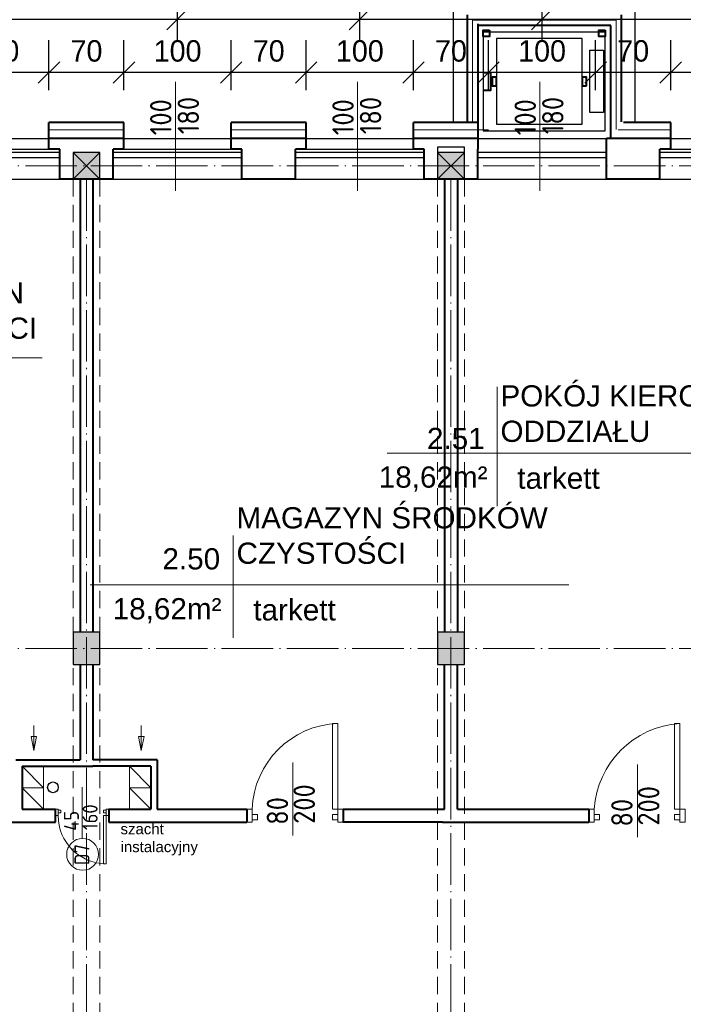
# Model space of a CAD drawing. Header units: millimetres. Extents: x -32003 to -19505, y 17931 to 29358.
# Tile 86 of 92: x -21796 to -21177, y 27432 to 28350. Entities that reach past the tile are written whole.
import ezdxf

# ---------------------------------------------------------------- set-up
doc = ezdxf.new("R2010")
doc.units = ezdxf.units.MM
doc.header["$PDMODE"] = 3
for name, pattern in [('ACAD_ISO03W100', [30, 12, -18]), ('ACAD_ISO04W100', [30.5, 24, -3, 0.5, -3]), ('KRESKOWA_X2', [12, 8, -4])]:
    doc.linetypes.add(name, pattern=pattern)
for name, color, linetype, lineweight in [('_wymiary', 1, 'Continuous', 9), ('drzwi', 140, 'Continuous', 13), ('KOMINY', 43, 'Continuous', 15), ('opisy drzwi', 40, 'Continuous', 13), ('opisy pom', 3, 'Continuous', 18), ('przerywana', 7, 'KRESKOWA_X2', 5), ('sciany', 4, 'Continuous', 40), ('symetria', 7, 'ACAD_ISO03W100', 5), ('SZRAF', 51, 'Continuous', 9), ('słupy', 2, 'Continuous', 30), ('ściana', 4, 'Continuous', 40), ('ściany-OCIEPLENIE', 201, 'Continuous', 9)]:
    doc.layers.add(name, color=color, linetype=linetype, lineweight=lineweight)
doc.layers.add('kanalizacja', color=210, linetype='Continuous')
doc.styles.add('ISO', font='isocp.shx')
doc.styles.add('ROMANS', font='ROMANS')
doc.styles.add('SYSTEM', font='TXT')
doc.linetypes.add('BATTING', pattern='A,0.0001,-0.1,[134,ltypeshp.shx,S=0.1,R=0,X=-0.1,Y=0],-0.2,[134,ltypeshp.shx,S=0.1,R=180,X=0.1,Y=0],-0.1', length=0.4001)
doc.dimstyles.new('Jacek2', dxfattribs={"dimscale": 2, "dimtxt": 10, "dimasz": 10, "dimexe": 15, "dimexo": 15, "dimgap": 5, "dimtad": 1, "dimdec": 0, "dimrnd": 0.5, "dimzin": 0, "dimdsep": 46, "dimtxsty": 'Standard', "dimblk": 'OBLIQUE', "dimcen": 0, "dimdle": 5, "dimadec": 1, "dimazin": 0, "dimtfac": 1, "dimtdec": 0, "dimtofl": 0, "dimtmove": 0, "dimatfit": 3, "dimfxl": 0, "dimtolj": 1, "dimtzin": 0, "dimarcsym": 0})

# ---------------------------------------------------------------- blocks, each defined once
blk = doc.blocks.new('_OBLIQUE')
at = {"color": 0, "linetype": 'ByBlock'}
blk.add_line((-0.5, -0.5), (0.5, 0.5), dxfattribs=at)
blk = doc.blocks.new('*D450')
at = {"layer": '_wymiary', "color": 0, "lineweight": -2}
for p, q in [((-21188.67, 28284.45), (-21188.67, 28331.02)), ((-21088.67, 28284.45), (-21088.67, 28331.02)), ((-21078.67, 28301.02), (-21198.67, 28301.02))]:
    blk.add_line(p, q, dxfattribs=at)
at = {"layer": 'Defpoints', "color": 0}
for p in [(-21188.67, 28301.02), (-21188.67, 28254.45), (-21088.67, 28254.45)]:
    blk.add_point(p, dxfattribs=at)
at = {"layer": '_wymiary', "color": 0, "lineweight": -2, "xscale": 20, "yscale": 20, "zscale": 20, "rotation": 180}
blk.add_blockref('_OBLIQUE', (-21188.67, 28301.02), dxfattribs=at)
at = {"layer": '_wymiary', "color": 0, "lineweight": -2, "xscale": 20, "yscale": 20, "zscale": 20}
blk.add_blockref('_OBLIQUE', (-21088.67, 28301.02), dxfattribs=at)
at = {"layer": '_wymiary', "color": 0, "insert": (-21138.67, 28321.02), "char_height": 20, "attachment_point": 5}
blk.add_mtext('\\A1;100', dxfattribs=at)
blk = doc.blocks.new('*D451')
at = {"layer": '_wymiary', "color": 0, "lineweight": -2}
for p, q in [((-21258.67, 28284.45), (-21258.67, 28331.02)), ((-21188.67, 28284.45), (-21188.67, 28331.02)), ((-21178.67, 28301.02), (-21268.67, 28301.02))]:
    blk.add_line(p, q, dxfattribs=at)
at = {"layer": 'Defpoints', "color": 0}
for p in [(-21258.67, 28301.02), (-21258.67, 28254.45), (-21188.67, 28254.45)]:
    blk.add_point(p, dxfattribs=at)
at = {"layer": '_wymiary', "color": 0, "lineweight": -2, "xscale": 20, "yscale": 20, "zscale": 20, "rotation": 180}
blk.add_blockref('_OBLIQUE', (-21258.67, 28301.02), dxfattribs=at)
at = {"layer": '_wymiary', "color": 0, "lineweight": -2, "xscale": 20, "yscale": 20, "zscale": 20}
blk.add_blockref('_OBLIQUE', (-21188.67, 28301.02), dxfattribs=at)
at = {"layer": '_wymiary', "color": 0, "insert": (-21223.67, 28321.02), "char_height": 20, "attachment_point": 5}
blk.add_mtext('\\A1;70', dxfattribs=at)
blk = doc.blocks.new('*D452')
at = {"layer": '_wymiary', "color": 0, "lineweight": -2}
for p, q in [((-21358.67, 28284.45), (-21358.67, 28331.02)), ((-21258.67, 28284.45), (-21258.67, 28331.02)), ((-21248.67, 28301.02), (-21368.67, 28301.02))]:
    blk.add_line(p, q, dxfattribs=at)
at = {"layer": 'Defpoints', "color": 0}
for p in [(-21358.67, 28301.02), (-21358.67, 28254.45), (-21258.67, 28254.45)]:
    blk.add_point(p, dxfattribs=at)
at = {"layer": '_wymiary', "color": 0, "lineweight": -2, "xscale": 20, "yscale": 20, "zscale": 20, "rotation": 180}
blk.add_blockref('_OBLIQUE', (-21358.67, 28301.02), dxfattribs=at)
at = {"layer": '_wymiary', "color": 0, "lineweight": -2, "xscale": 20, "yscale": 20, "zscale": 20}
blk.add_blockref('_OBLIQUE', (-21258.67, 28301.02), dxfattribs=at)
at = {"layer": '_wymiary', "color": 0, "insert": (-21308.67, 28321.02), "char_height": 20, "attachment_point": 5}
blk.add_mtext('\\A1;100', dxfattribs=at)
blk = doc.blocks.new('*D453')
at = {"layer": '_wymiary', "color": 0, "lineweight": -2}
for p, q in [((-21428.67, 28284.45), (-21428.67, 28331.02)), ((-21358.67, 28284.45), (-21358.67, 28331.02)), ((-21348.67, 28301.02), (-21438.67, 28301.02))]:
    blk.add_line(p, q, dxfattribs=at)
at = {"layer": 'Defpoints', "color": 0}
for p in [(-21428.67, 28301.02), (-21428.67, 28254.45), (-21358.67, 28254.45)]:
    blk.add_point(p, dxfattribs=at)
at = {"layer": '_wymiary', "color": 0, "lineweight": -2, "xscale": 20, "yscale": 20, "zscale": 20, "rotation": 180}
blk.add_blockref('_OBLIQUE', (-21428.67, 28301.02), dxfattribs=at)
at = {"layer": '_wymiary', "color": 0, "lineweight": -2, "xscale": 20, "yscale": 20, "zscale": 20}
blk.add_blockref('_OBLIQUE', (-21358.67, 28301.02), dxfattribs=at)
at = {"layer": '_wymiary', "color": 0, "insert": (-21393.67, 28321.02), "char_height": 20, "attachment_point": 5}
blk.add_mtext('\\A1;70', dxfattribs=at)
blk = doc.blocks.new('*D454')
at = {"layer": '_wymiary', "color": 0, "lineweight": -2}
for p, q in [((-21528.67, 28284.45), (-21528.67, 28331.02)), ((-21428.67, 28284.45), (-21428.67, 28331.02)), ((-21418.67, 28301.02), (-21538.67, 28301.02))]:
    blk.add_line(p, q, dxfattribs=at)
at = {"layer": 'Defpoints', "color": 0}
for p in [(-21528.67, 28301.02), (-21528.67, 28254.45), (-21428.67, 28254.45)]:
    blk.add_point(p, dxfattribs=at)
at = {"layer": '_wymiary', "color": 0, "lineweight": -2, "xscale": 20, "yscale": 20, "zscale": 20, "rotation": 180}
blk.add_blockref('_OBLIQUE', (-21528.67, 28301.02), dxfattribs=at)
at = {"layer": '_wymiary', "color": 0, "lineweight": -2, "xscale": 20, "yscale": 20, "zscale": 20}
blk.add_blockref('_OBLIQUE', (-21428.67, 28301.02), dxfattribs=at)
at = {"layer": '_wymiary', "color": 0, "insert": (-21478.67, 28321.02), "char_height": 20, "attachment_point": 5}
blk.add_mtext('\\A1;100', dxfattribs=at)
blk = doc.blocks.new('*D455')
at = {"layer": '_wymiary', "color": 0, "lineweight": -2}
for p, q in [((-21598.67, 28284.45), (-21598.67, 28331.02)), ((-21528.67, 28284.45), (-21528.67, 28331.02)), ((-21518.67, 28301.02), (-21608.67, 28301.02))]:
    blk.add_line(p, q, dxfattribs=at)
at = {"layer": 'Defpoints', "color": 0}
for p in [(-21598.67, 28301.02), (-21598.67, 28254.45), (-21528.67, 28254.45)]:
    blk.add_point(p, dxfattribs=at)
at = {"layer": '_wymiary', "color": 0, "lineweight": -2, "xscale": 20, "yscale": 20, "zscale": 20, "rotation": 180}
blk.add_blockref('_OBLIQUE', (-21598.67, 28301.02), dxfattribs=at)
at = {"layer": '_wymiary', "color": 0, "lineweight": -2, "xscale": 20, "yscale": 20, "zscale": 20}
blk.add_blockref('_OBLIQUE', (-21528.67, 28301.02), dxfattribs=at)
at = {"layer": '_wymiary', "color": 0, "insert": (-21563.67, 28321.02), "char_height": 20, "attachment_point": 5}
blk.add_mtext('\\A1;70', dxfattribs=at)
blk = doc.blocks.new('*D456')
at = {"layer": '_wymiary', "color": 0, "lineweight": -2}
for p, q in [((-21698.67, 28284.45), (-21698.67, 28331.02)), ((-21598.67, 28284.45), (-21598.67, 28331.02)), ((-21588.67, 28301.02), (-21708.67, 28301.02))]:
    blk.add_line(p, q, dxfattribs=at)
at = {"layer": 'Defpoints', "color": 0}
for p in [(-21698.67, 28301.02), (-21698.67, 28254.45), (-21598.67, 28254.45)]:
    blk.add_point(p, dxfattribs=at)
at = {"layer": '_wymiary', "color": 0, "lineweight": -2, "xscale": 20, "yscale": 20, "zscale": 20, "rotation": 180}
blk.add_blockref('_OBLIQUE', (-21698.67, 28301.02), dxfattribs=at)
at = {"layer": '_wymiary', "color": 0, "lineweight": -2, "xscale": 20, "yscale": 20, "zscale": 20}
blk.add_blockref('_OBLIQUE', (-21598.67, 28301.02), dxfattribs=at)
at = {"layer": '_wymiary', "color": 0, "insert": (-21648.67, 28321.02), "char_height": 20, "attachment_point": 5}
blk.add_mtext('\\A1;100', dxfattribs=at)
blk = doc.blocks.new('*D457')
at = {"layer": '_wymiary', "color": 0, "lineweight": -2}
for p, q in [((-21768.67, 28284.45), (-21768.67, 28331.02)), ((-21698.67, 28284.45), (-21698.67, 28331.02)), ((-21688.67, 28301.02), (-21778.67, 28301.02))]:
    blk.add_line(p, q, dxfattribs=at)
at = {"layer": 'Defpoints', "color": 0}
for p in [(-21768.67, 28301.02), (-21768.67, 28254.45), (-21698.67, 28254.45)]:
    blk.add_point(p, dxfattribs=at)
at = {"layer": '_wymiary', "color": 0, "lineweight": -2, "xscale": 20, "yscale": 20, "zscale": 20, "rotation": 180}
blk.add_blockref('_OBLIQUE', (-21768.67, 28301.02), dxfattribs=at)
at = {"layer": '_wymiary', "color": 0, "lineweight": -2, "xscale": 20, "yscale": 20, "zscale": 20}
blk.add_blockref('_OBLIQUE', (-21698.67, 28301.02), dxfattribs=at)
at = {"layer": '_wymiary', "color": 0, "insert": (-21733.67, 28321.02), "char_height": 20, "attachment_point": 5}
blk.add_mtext('\\A1;70', dxfattribs=at)
blk = doc.blocks.new('*D458')
at = {"layer": '_wymiary', "color": 0, "lineweight": -2}
for p, q in [((-21868.67, 28284.45), (-21868.67, 28331.02)), ((-21768.67, 28284.45), (-21768.67, 28331.02)), ((-21758.67, 28301.02), (-21878.67, 28301.02))]:
    blk.add_line(p, q, dxfattribs=at)
at = {"layer": 'Defpoints', "color": 0}
for p in [(-21868.67, 28301.02), (-21868.67, 28254.45), (-21768.67, 28254.45)]:
    blk.add_point(p, dxfattribs=at)
at = {"layer": '_wymiary', "color": 0, "lineweight": -2, "xscale": 20, "yscale": 20, "zscale": 20, "rotation": 180}
blk.add_blockref('_OBLIQUE', (-21868.67, 28301.02), dxfattribs=at)
at = {"layer": '_wymiary', "color": 0, "lineweight": -2, "xscale": 20, "yscale": 20, "zscale": 20}
blk.add_blockref('_OBLIQUE', (-21768.67, 28301.02), dxfattribs=at)
at = {"layer": '_wymiary', "color": 0, "insert": (-21818.67, 28321.02), "char_height": 20, "attachment_point": 5}
blk.add_mtext('\\A1;100', dxfattribs=at)
blk = doc.blocks.new('*D549')
at = {"layer": '_wymiary', "color": 0, "lineweight": -2}
for p, q in [((-21818.67, 28331.02), (-21818.67, 28380.82)), ((-21648.67, 28331.02), (-21648.67, 28380.82)), ((-21828.67, 28350.82), (-21638.67, 28350.82))]:
    blk.add_line(p, q, dxfattribs=at)
at = {"layer": 'Defpoints', "color": 0}
for p in [(-21648.67, 28350.82), (-21818.67, 28301.02), (-21648.67, 28301.02)]:
    blk.add_point(p, dxfattribs=at)
at = {"layer": '_wymiary', "color": 0, "lineweight": -2, "xscale": 20, "yscale": 20, "zscale": 20, "rotation": 180}
blk.add_blockref('_OBLIQUE', (-21818.67, 28350.82), dxfattribs=at)
at = {"layer": '_wymiary', "color": 0, "lineweight": -2, "xscale": 20, "yscale": 20, "zscale": 20}
blk.add_blockref('_OBLIQUE', (-21648.67, 28350.82), dxfattribs=at)
at = {"layer": '_wymiary', "color": 0, "insert": (-21733.67, 28370.82), "char_height": 20, "attachment_point": 5}
blk.add_mtext('\\A1;170', dxfattribs=at)
blk = doc.blocks.new('*D550')
at = {"layer": '_wymiary', "color": 0, "lineweight": -2}
for p, q in [((-21648.67, 28331.02), (-21648.67, 28380.82)), ((-21478.67, 28331.02), (-21478.67, 28380.82)), ((-21658.67, 28350.82), (-21468.67, 28350.82))]:
    blk.add_line(p, q, dxfattribs=at)
at = {"layer": 'Defpoints', "color": 0}
for p in [(-21478.67, 28350.82), (-21648.67, 28301.02), (-21478.67, 28301.02)]:
    blk.add_point(p, dxfattribs=at)
at = {"layer": '_wymiary', "color": 0, "lineweight": -2, "xscale": 20, "yscale": 20, "zscale": 20, "rotation": 180}
blk.add_blockref('_OBLIQUE', (-21648.67, 28350.82), dxfattribs=at)
at = {"layer": '_wymiary', "color": 0, "lineweight": -2, "xscale": 20, "yscale": 20, "zscale": 20}
blk.add_blockref('_OBLIQUE', (-21478.67, 28350.82), dxfattribs=at)
at = {"layer": '_wymiary', "color": 0, "insert": (-21563.67, 28370.82), "char_height": 20, "attachment_point": 5}
blk.add_mtext('\\A1;170', dxfattribs=at)
blk = doc.blocks.new('*D551')
at = {"layer": '_wymiary', "color": 0, "lineweight": -2}
for p, q in [((-21478.67, 28331.02), (-21478.67, 28380.82)), ((-21308.67, 28331.02), (-21308.67, 28380.82)), ((-21488.67, 28350.82), (-21298.67, 28350.82))]:
    blk.add_line(p, q, dxfattribs=at)
at = {"layer": 'Defpoints', "color": 0}
for p in [(-21308.67, 28350.82), (-21478.67, 28301.02), (-21308.67, 28301.02)]:
    blk.add_point(p, dxfattribs=at)
at = {"layer": '_wymiary', "color": 0, "lineweight": -2, "xscale": 20, "yscale": 20, "zscale": 20, "rotation": 180}
blk.add_blockref('_OBLIQUE', (-21478.67, 28350.82), dxfattribs=at)
at = {"layer": '_wymiary', "color": 0, "lineweight": -2, "xscale": 20, "yscale": 20, "zscale": 20}
blk.add_blockref('_OBLIQUE', (-21308.67, 28350.82), dxfattribs=at)
at = {"layer": '_wymiary', "color": 0, "insert": (-21393.67, 28370.82), "char_height": 20, "attachment_point": 5}
blk.add_mtext('\\A1;170', dxfattribs=at)
blk = doc.blocks.new('*D552')
at = {"layer": '_wymiary', "color": 0, "lineweight": -2}
for p, q in [((-21308.67, 28331.02), (-21308.67, 28380.82)), ((-21138.67, 28331.02), (-21138.67, 28380.82)), ((-21318.67, 28350.82), (-21128.67, 28350.82))]:
    blk.add_line(p, q, dxfattribs=at)
at = {"layer": 'Defpoints', "color": 0}
for p in [(-21138.67, 28350.82), (-21308.67, 28301.02), (-21138.67, 28301.02)]:
    blk.add_point(p, dxfattribs=at)
at = {"layer": '_wymiary', "color": 0, "lineweight": -2, "xscale": 20, "yscale": 20, "zscale": 20, "rotation": 180}
blk.add_blockref('_OBLIQUE', (-21308.67, 28350.82), dxfattribs=at)
at = {"layer": '_wymiary', "color": 0, "lineweight": -2, "xscale": 20, "yscale": 20, "zscale": 20}
blk.add_blockref('_OBLIQUE', (-21138.67, 28350.82), dxfattribs=at)
at = {"layer": '_wymiary', "color": 0, "insert": (-21223.67, 28370.82), "char_height": 20, "attachment_point": 5}
blk.add_mtext('\\A1;170', dxfattribs=at)

msp = doc.modelspace()

# ---------------------------------------------------------------- hatches: boundary and pattern name
at = {"layer": 'SZRAF'}
for points in [[(-21746.17, 28201.45), (-21721.17, 28201.45), (-21721.17, 28226.45), (-21746.17, 28226.45)], [(-21406.17, 28201.45), (-21381.17, 28201.45), (-21381.17, 28226.45), (-21406.17, 28226.45)]]:
    msp.add_hatch(color=256, dxfattribs=at).paths.add_polyline_path(points)
h = msp.add_hatch(color=256, dxfattribs=at)
h.dxf.hatch_style = 1
h.paths.add_polyline_path([(-21746.17, 27763.95), (-21733.67, 27763.95), (-21733.67, 27778.95), (-21746.17, 27778.95)])
h.paths.add_polyline_path([(-21733.67, 27763.95), (-21746.17, 27763.95), (-21746.17, 27748.95), (-21733.67, 27748.95)])
h.paths.add_polyline_path([(-21733.67, 27763.95), (-21721.17, 27763.95), (-21721.17, 27778.95), (-21733.67, 27778.95)])
h.paths.add_polyline_path([(-21733.67, 27748.95), (-21721.17, 27748.95), (-21721.17, 27763.95), (-21733.67, 27763.95)])
h = msp.add_hatch(color=256, dxfattribs=at)
h.dxf.hatch_style = 1
h.paths.add_polyline_path([(-21406.17, 27763.95), (-21393.67, 27763.95), (-21393.67, 27778.95), (-21406.17, 27778.95)])
h.paths.add_polyline_path([(-21393.67, 27763.95), (-21406.17, 27763.95), (-21406.17, 27748.95), (-21393.67, 27748.95)])
h.paths.add_polyline_path([(-21393.67, 27763.95), (-21381.17, 27763.95), (-21381.17, 27778.95), (-21393.67, 27778.95)])
h.paths.add_polyline_path([(-21393.67, 27748.95), (-21381.17, 27748.95), (-21381.17, 27763.95), (-21393.67, 27763.95)])

# ---------------------------------------------------------------- linework, layer by layer
for p, q in [((-22049.67, 28239.45), (-19997.67, 28239.45)), ((-21878.67, 28229.45), (-21760.67, 28229.45)), ((-21706.67, 28229.45), (-21588.67, 28229.45)), ((-21538.67, 28229.45), (-21420.67, 28229.45)), ((-21198.67, 28229.45), (-21080.67, 28229.45)), ((-21758.67, 28226.45), (-21878.67, 28226.45)), ((-21758.67, 28221.38), (-21878.67, 28221.38)), ((-21588.67, 28226.45), (-21708.67, 28226.45)), ((-21588.67, 28221.38), (-21708.67, 28221.38)), ((-21418.67, 28226.45), (-21538.67, 28226.45)), ((-21418.67, 28221.38), (-21538.67, 28221.38)), ((-21248.67, 28226.45), (-21368.67, 28226.45)), ((-21248.67, 28221.38), (-21368.67, 28221.38)), ((-21078.67, 28226.45), (-21198.67, 28226.45)), ((-21078.67, 28221.38), (-21198.67, 28221.38)), ((-22772.67, 28201.45), (-20060.67, 28201.45)), ((-21712.67, 27601.95), (-21712.67, 27613.95)), ((-21712.67, 27601.95), (-21712.67, 27613.95))]:
    msp.add_line(p, q)
at = {"lineweight": 30}
msp.add_lwpolyline([(-21221.67, 28254.95), (-21221.67, 28365.96), (-21391.67, 28365.96), (-21391.67, 28254.95)], dxfattribs=at)
for points in [[(-21249.67, 28246.7), (-21249.67, 28338.7), (-21363.67, 28338.7), (-21363.67, 28246.7)], [(-21271.17, 28252.7), (-21271.17, 28332.7), (-21351.17, 28332.7), (-21351.17, 28252.7)], [(-21251.31, 28321.75), (-21251.31, 28263.65), (-21264.03, 28263.65), (-21264.03, 28321.75)]]:
    msp.add_lwpolyline(points, close=True)
msp.add_lwpolyline([(-21249.67, 28338.7), (-21363.67, 28338.7), (-21363.67, 28246.7), (-21249.67, 28246.7), (-21249.67, 28254.95)])
at = {"layer": 'drzwi'}
for points in [[(-21499.2, 27613.95, 0), (-21504.2, 27613.95, 0), (-21504.2, 27693.95, 0), (-21499.2, 27693.95, 0), (-21499.2, 27613.95, 0)], [(-21180.15, 27613.95, 0), (-21185.15, 27613.95, 0), (-21185.15, 27693.95, 0), (-21180.15, 27693.95, 0), (-21180.15, 27613.95, 0)], [(-21760.12, 27613.95, 0), (-21762.62, 27613.95, 0), (-21762.62, 27607.96, 0), (-21760.12, 27607.96, 0), (-21760.12, 27613.95, 0)], [(-21715.17, 27613.95, 0), (-21712.67, 27613.95, 0), (-21712.67, 27607.96, 0), (-21715.17, 27607.96, 0), (-21715.17, 27613.95, 0)], [(-21579.2, 27601.95, 0), (-21584.2, 27601.95, 0), (-21584.2, 27613.95, 0), (-21579.2, 27613.95, 0), (-21579.2, 27601.95, 0)], [(-21499.2, 27601.95, 0), (-21494.2, 27601.95, 0), (-21494.2, 27613.95, 0), (-21499.2, 27613.95, 0), (-21499.2, 27601.95, 0)], [(-21260.15, 27601.95, 0), (-21265.15, 27601.95, 0), (-21265.15, 27613.95, 0), (-21260.15, 27613.95, 0), (-21260.15, 27601.95, 0)], [(-21180.15, 27601.95, 0), (-21175.15, 27601.95, 0), (-21175.15, 27613.95, 0), (-21180.15, 27613.95, 0), (-21180.15, 27601.95, 0)], [(-21760.12, 27612.95, 0), (-21757.62, 27612.95, 0), (-21757.62, 27610.45, 0), (-21760.12, 27610.45, 0), (-21760.12, 27612.95, 0)], [(-21715.17, 27612.95, 0), (-21717.66, 27612.95, 0), (-21717.66, 27610.45, 0), (-21715.17, 27610.45, 0), (-21715.17, 27612.95, 0)], [(-21715.17, 27607.96, 0), (-21717.66, 27607.96, 0), (-21717.66, 27563, 0), (-21715.17, 27563, 0), (-21715.17, 27607.96, 0)], [(-21579.2, 27603.95, 0), (-21574.2, 27603.95, 0), (-21574.2, 27608.95, 0), (-21579.2, 27608.95, 0), (-21579.2, 27603.95, 0)], [(-21499.2, 27603.95, 0), (-21504.2, 27603.95, 0), (-21504.2, 27608.95, 0), (-21499.2, 27608.95, 0), (-21499.2, 27603.95, 0)], [(-21260.15, 27603.95, 0), (-21255.15, 27603.95, 0), (-21255.15, 27608.95, 0), (-21260.15, 27608.95, 0), (-21260.15, 27603.95, 0)], [(-21180.15, 27603.95, 0), (-21185.15, 27603.95, 0), (-21185.15, 27608.95, 0), (-21180.15, 27608.95, 0), (-21180.15, 27603.95, 0)]]:
    msp.add_polyline3d(points, dxfattribs=at)
for centre, radius, start, end in [((-21495.97, 27610.72), 83.3, 92.22422, 177.77624), ((-21174.24, 27608.04), 86.11, 93.93494, 176.06553), ((-21715.17, 27607.96), 44.96, 180, 270)]:
    msp.add_arc(centre, radius, start, end, dxfattribs=at)
at = {"layer": 'kanalizacja'}
msp.add_circle((-21764.95, 27634.31), 5, dxfattribs=at)
at = {"layer": 'KOMINY'}
for p, q in [((-21793.67, 27653.95), (-21773.67, 27633.95)), ((-21693.67, 27653.95), (-21673.67, 27633.95)), ((-21793.67, 27633.95), (-21773.67, 27613.95)), ((-21693.67, 27633.95), (-21673.67, 27613.95))]:
    msp.add_line(p, q, dxfattribs=at)
for points in [[(-21782.72, 27691.9), (-21782.72, 27668.63), (-21785.26, 27681.75), (-21780.15, 27681.75), (-21782.72, 27668.63)], [(-21682.54, 27691.9), (-21682.54, 27668.63), (-21685.08, 27681.75), (-21679.96, 27681.75), (-21682.54, 27668.63)]]:
    msp.add_lwpolyline(points, dxfattribs=at)
for points in [[(-21773.67, 27633.95), (-21793.67, 27633.95), (-21793.67, 27653.95), (-21773.67, 27653.95)], [(-21673.67, 27633.95), (-21693.67, 27633.95), (-21693.67, 27653.95), (-21673.67, 27653.95)], [(-21773.67, 27613.95), (-21793.67, 27613.95), (-21793.67, 27633.95), (-21773.67, 27633.95)], [(-21673.67, 27613.95), (-21693.67, 27613.95), (-21693.67, 27633.95), (-21673.67, 27633.95)]]:
    msp.add_lwpolyline(points, close=True, dxfattribs=at)
at = {"layer": 'opisy drzwi'}
for p, q in [((-21650.7, 28190.66), (-21650.7, 28292.42)), ((-21480.7, 28190.66), (-21480.7, 28292.42)), ((-21310.7, 28190.66), (-21310.7, 28292.42)), ((-21541.08, 27589.47), (-21541.08, 27657.34)), ((-21219.74, 27587.8), (-21219.74, 27655.67)), ((-21737.64, 27586.84), (-21737.64, 27634.35))]:
    msp.add_line(p, q, dxfattribs=at)
msp.add_circle((-21737.27, 27571.84), 14.88, dxfattribs=at)
at = {"layer": 'opisy pom'}
for p, q in [((-22044.17, 28034.74), (-21774.88, 28034.74)), ((-21350.63, 28007.81), (-21350.63, 27896.59)), ((-21453.31, 27946.09), (-21037.51, 27946.09)), ((-21596.88, 27869.16), (-21596.88, 27773.76)), ((-21730.15, 27823.26), (-21283.75, 27823.26))]:
    msp.add_line(p, q, dxfattribs=at)
at = {"layer": 'przerywana', "ltscale": 2}
for p, q in [((-21746.17, 28201.45), (-21746.17, 27201.45)), ((-21721.17, 28201.45), (-21721.17, 27201.45)), ((-21406.17, 28201.45), (-21406.17, 26876.45)), ((-21381.17, 28201.45), (-21381.17, 26876.45))]:
    msp.add_line(p, q, dxfattribs=at)
at = {"layer": 'sciany'}
for p, q in [((-21378.67, 28354.7), (-21378.67, 28254.95)), ((-21234.67, 28254.95), (-21234.67, 28354.7)), ((-21368.67, 28346.45), (-21368.67, 28229.45)), ((-21244.67, 28344.7), (-21368.67, 28344.7)), ((-21244.67, 28239.95), (-21244.67, 28344.7)), ((-21799.67, 27659.95), (-21739.67, 27659.95)), ((-21667.67, 27659.95), (-21727.67, 27659.95)), ((-21667.67, 27659.95), (-21667.67, 27613.95)), ((-21793.67, 27653.95), (-21727.67, 27653.95)), ((-21793.67, 27653.95), (-21793.67, 27613.95)), ((-21673.67, 27653.95), (-21727.67, 27653.95)), ((-21673.67, 27653.95), (-21673.67, 27613.95)), ((-21793.67, 27613.95), (-21762.62, 27613.95)), ((-21762.62, 27601.95), (-21762.62, 27613.95)), ((-21712.67, 27613.95), (-21673.67, 27613.95)), ((-21712.67, 27613.95), (-21712.67, 27601.95)), ((-21667.67, 27613.95), (-21584.2, 27613.95)), ((-21584.2, 27613.95), (-21584.2, 27601.95)), ((-21401.67, 27613.95), (-21399.67, 27613.95)), ((-21387.67, 27613.95), (-21265.15, 27613.95)), ((-21265.15, 27613.95), (-21265.15, 27601.95)), ((-21265.15, 27613.95), (-21265.15, 27601.95)), ((-21953.21, 27601.95), (-21762.62, 27601.95)), ((-21712.67, 27601.95), (-21584.2, 27601.95)), ((-21401.67, 27601.95), (-21265.15, 27601.95))]:
    msp.add_line(p, q, dxfattribs=at)
at = {"layer": 'sciany', "ltscale": 2}
for p, q in [((-21739.67, 28201.45), (-21739.67, 27778.95)), ((-21727.67, 28201.45), (-21727.67, 27997.95)), ((-21399.67, 28201.45), (-21399.67, 27985.95)), ((-21387.67, 28201.45), (-21387.67, 27985.95)), ((-21727.67, 27997.95), (-21727.67, 27778.95)), ((-21399.67, 27985.95), (-21399.67, 27778.95)), ((-21387.67, 27985.95), (-21387.67, 27778.95)), ((-21739.67, 27748.95), (-21739.67, 27659.95)), ((-21727.67, 27748.95), (-21727.67, 27659.95)), ((-21399.67, 27613.95), (-21399.67, 27748.95)), ((-21387.67, 27613.95), (-21387.67, 27748.95)), ((-21494.2, 27613.95), (-21401.67, 27613.95)), ((-21494.2, 27613.95), (-21494.2, 27601.95)), ((-21401.67, 27601.95), (-21494.2, 27601.95))]:
    msp.add_line(p, q, dxfattribs=at)
at = {"layer": 'sciany'}
for points in [[(-21357.67, 28340.45), (-21357.67, 28334.45), (-21363.67, 28334.45), (-21363.67, 28340.45)], [(-21249.67, 28340.45), (-21249.67, 28334.45), (-21255.67, 28334.45), (-21255.67, 28340.45)], [(-21351.17, 28288.7), (-21351.17, 28296.7), (-21355.17, 28296.7), (-21355.17, 28288.7)], [(-21267.17, 28288.7), (-21267.17, 28296.7), (-21271.17, 28296.7), (-21271.17, 28288.7)]]:
    msp.add_lwpolyline(points, close=True, dxfattribs=at)
msp.add_lwpolyline([(-21363.67, 28284.59), (-21356.52, 28284.59), (-21356.52, 28300.82), (-21363.67, 28300.82)], dxfattribs=at)
at = {"layer": 'symetria', "linetype": 'ACAD_ISO04W100', "ltscale": 2}
for p, q in [((-27768.67, 28213.95), (-19699.1, 28213.95)), ((-21733.67, 28201.45), (-21733.67, 26622.66)), ((-21393.67, 28201.45), (-21393.67, 26638.5)), ((-27768.67, 27763.95), (-19699.1, 27763.95))]:
    msp.add_line(p, q, dxfattribs=at)
at = {"layer": 'SZRAF', "linetype": 'BATTING', "ltscale": 14}
for p, q in [((-21698.67, 28247.45), (-21768.67, 28247.45)), ((-21528.67, 28247.45), (-21598.67, 28247.45)), ((-21358.67, 28247.45), (-21428.67, 28247.45)), ((-21188.67, 28247.45), (-21237.67, 28247.45))]:
    msp.add_line(p, q, dxfattribs=at)
at = {"layer": 'SZRAF'}
for p, q in [((-21746.17, 28226.45), (-21721.17, 28201.45)), ((-21746.17, 28201.45), (-21721.17, 28226.45)), ((-21406.17, 28226.45), (-21381.17, 28201.45)), ((-21406.17, 28201.45), (-21381.17, 28226.45)), ((-21494.2, 27613.95), (-21494.2, 27601.95))]:
    msp.add_line(p, q, dxfattribs=at)
at = {"layer": 'słupy'}
for points in [[(-21406.17, 28201.45), (-21381.17, 28201.45), (-21381.17, 28231.45), (-21406.17, 28231.45)], [(-21746.17, 28201.45), (-21721.17, 28201.45), (-21721.17, 28226.45), (-21746.17, 28226.45)], [(-21406.17, 28201.45), (-21381.17, 28201.45), (-21381.17, 28226.45), (-21406.17, 28226.45)], [(-21746.17, 27748.95), (-21721.17, 27748.95), (-21721.17, 27778.95), (-21746.17, 27778.95)], [(-21406.17, 27748.95), (-21381.17, 27748.95), (-21381.17, 27778.95), (-21406.17, 27778.95)]]:
    msp.add_lwpolyline(points, close=True, dxfattribs=at)
at = {"layer": 'ściana'}
for p, q in [((-21698.67, 28254.45), (-21768.67, 28254.45)), ((-21768.67, 28229.45), (-21768.67, 28254.45)), ((-21698.67, 28229.45), (-21698.67, 28254.45)), ((-21528.67, 28254.45), (-21598.67, 28254.45)), ((-21598.67, 28229.45), (-21598.67, 28254.45)), ((-21528.67, 28229.45), (-21528.67, 28254.45)), ((-21368.67, 28254.45), (-21428.67, 28254.45)), ((-21428.67, 28229.45), (-21428.67, 28254.45)), ((-21188.67, 28254.45), (-21232.67, 28254.45)), ((-21188.67, 28229.45), (-21188.67, 28254.45)), ((-21698.67, 28239.45), (-21768.67, 28239.45)), ((-21768.67, 28229.45), (-21768.67, 28239.45)), ((-21698.67, 28239.45), (-21768.67, 28239.45)), ((-21698.67, 28229.45), (-21698.67, 28239.45)), ((-21528.67, 28239.45), (-21598.67, 28239.45)), ((-21598.67, 28229.45), (-21598.67, 28239.45)), ((-21528.67, 28239.45), (-21598.67, 28239.45)), ((-21528.67, 28229.45), (-21528.67, 28239.45)), ((-21368.67, 28239.45), (-21428.67, 28239.45)), ((-21428.67, 28229.45), (-21428.67, 28239.45)), ((-21368.67, 28239.45), (-21428.67, 28239.45)), ((-21248.67, 28201.45), (-21248.67, 28239.45)), ((-21188.67, 28239.45), (-21248.67, 28239.45)), ((-21188.67, 28229.45), (-21188.67, 28239.45)), ((-21758.67, 28229.45), (-21768.67, 28229.45)), ((-21758.67, 28229.45), (-21768.67, 28229.45)), ((-21758.67, 28201.45), (-21758.67, 28229.45)), ((-21758.67, 28201.45), (-21758.67, 28229.45)), ((-21708.67, 28201.45), (-21708.67, 28229.45)), ((-21698.67, 28229.45), (-21708.67, 28229.45)), ((-21708.67, 28201.45), (-21708.67, 28229.45)), ((-21698.67, 28229.45), (-21708.67, 28229.45)), ((-21588.67, 28229.45), (-21598.67, 28229.45)), ((-21588.67, 28229.45), (-21598.67, 28229.45)), ((-21588.67, 28201.45), (-21588.67, 28229.45)), ((-21588.67, 28201.45), (-21588.67, 28229.45)), ((-21538.67, 28201.45), (-21538.67, 28229.45)), ((-21528.67, 28229.45), (-21538.67, 28229.45)), ((-21538.67, 28201.45), (-21538.67, 28229.45)), ((-21528.67, 28229.45), (-21538.67, 28229.45)), ((-21418.67, 28229.45), (-21428.67, 28229.45)), ((-21418.67, 28229.45), (-21428.67, 28229.45)), ((-21418.67, 28201.45), (-21418.67, 28229.45)), ((-21418.67, 28201.45), (-21418.67, 28229.45)), ((-21368.67, 28201.45), (-21368.67, 28229.45)), ((-21368.67, 28201.45), (-21368.67, 28229.45)), ((-21198.67, 28201.45), (-21198.67, 28229.45)), ((-21188.67, 28229.45), (-21198.67, 28229.45)), ((-21198.67, 28201.45), (-21198.67, 28229.45)), ((-21188.67, 28229.45), (-21198.67, 28229.45)), ((-21708.67, 28201.45), (-21758.67, 28201.45)), ((-21708.67, 28201.45), (-21758.67, 28201.45)), ((-21538.67, 28201.45), (-21588.67, 28201.45)), ((-21538.67, 28201.45), (-21588.67, 28201.45)), ((-21368.67, 28201.45), (-21418.67, 28201.45)), ((-21368.67, 28201.45), (-21418.67, 28201.45)), ((-21198.67, 28201.45), (-21248.67, 28201.45)), ((-21198.67, 28201.45), (-21248.67, 28201.45))]:
    msp.add_line(p, q, dxfattribs=at)
at = {"layer": 'ściany-OCIEPLENIE', "linetype": 'BATTING', "ltscale": 10}
for p, q in [((-21239.67, 28349.7), (-21373.67, 28349.7)), ((-21373.67, 28349.7), (-21373.67, 28254.95)), ((-21239.67, 28247.95), (-21239.67, 28349.7))]:
    msp.add_line(p, q, dxfattribs=at)

# ---------------------------------------------------------------- texts
at = {"layer": 'opisy drzwi', "style": 'ISO'}
for s, height, p in [('100', 20, (-21654.36, 28242.49)), ('180', 20, (-21628.64, 28243.41)), ('100', 20, (-21484.36, 28242.49)), ('180', 20, (-21458.64, 28243.41)), ('100', 20, (-21314.36, 28242.49)), ('180', 20, (-21288.64, 28243.41)), ('200', 20, (-21520.52, 27600.28)), ('200', 20, (-21199.18, 27598.61)), ('160', 14, (-21723.25, 27594.41)), ('80', 20, (-21545.52, 27599.36)), ('80', 20, (-21224.18, 27597.7)), ('45', 14, (-21740.75, 27593.77)), ('D7', 14, (-21730.87, 27561.83))]:
    msp.add_text(s, height=height, rotation=90, dxfattribs=at).set_placement(p)
at = {"layer": 'opisy pom', "attachment_point": 1}
for s, insert, char_height, style in [('{\\fArial|b0|i0|c238|p34;        MAGAZYN \\P        ŻYWNOŚCI}', (-21990.21, 28105.44), 19.8, 'SYSTEM'), ('{\\fArial|b0|i0|c238|p34;        POKÓJ KIEROWNIKA\\P        ODDZIAŁU}', (-21408.96, 28009.3), 19.8, 'SYSTEM'), ('{\\fArial|b0|i0|c238|p34;        2.51}', (-21477.51, 27969.56), 19.8, 'SYSTEM'), ('{\\fArial|b0|i0|c238|p34;18,62m² }', (-21461.03, 27933.6), 19.8, 'SYSTEM'), ('{\\fArial|b0|i0|c238|p34;tarkett}', (-21331.74, 27932.58), 19.8, 'SYSTEM'), ('{\\fArial|b0|i0|c238|p34;        MAGAZYN ŚRODKÓW\\P        CZYSTOŚCI}', (-21655.21, 27895.59), 19.8, 'SYSTEM'), ('{\\fArial|b0|i0|c238|p34;        2.50}', (-21724.26, 27857.32), 19.8, 'SYSTEM'), ('{\\fArial|b0|i0|c238|p34;18,62m² }', (-21709.22, 27810.77), 19.8, 'SYSTEM'), ('{\\fArial|b0|i0|c238|p34;tarkett}', (-21577.98, 27809.74), 19.8, 'SYSTEM'), ('{\\fArial|b0|i0|c238|p34;szacht\\Pinstalacyjny}', (-21701.91, 27600.53), 10, 'ROMANS')]:
    msp.add_mtext(s, dxfattribs=dict(at, insert=insert, char_height=char_height, style=style))

# ---------------------------------------------------------------- dimensions: what is measured, and where the dimension line sits
at = {"layer": '_wymiary'}
for base, p1, p2, picture, middle in [((-21648.67, 28350.82), (-21818.67, 28301.02), (-21648.67, 28301.02), '*D549', (-21733.67, 28370.82)), ((-21478.67, 28350.82), (-21648.67, 28301.02), (-21478.67, 28301.02), '*D550', (-21563.67, 28370.82)), ((-21308.67, 28350.82), (-21478.67, 28301.02), (-21308.67, 28301.02), '*D551', (-21393.67, 28370.82)), ((-21138.67, 28350.82), (-21308.67, 28301.02), (-21138.67, 28301.02), '*D552', (-21223.67, 28370.82)), ((-21868.67, 28301.02), (-21768.67, 28254.45), (-21868.67, 28254.45), '*D458', (-21818.67, 28321.02)), ((-21768.67, 28301.02), (-21698.67, 28254.45), (-21768.67, 28254.45), '*D457', (-21733.67, 28321.02)), ((-21698.67, 28301.02), (-21598.67, 28254.45), (-21698.67, 28254.45), '*D456', (-21648.67, 28321.02)), ((-21598.67, 28301.02), (-21528.67, 28254.45), (-21598.67, 28254.45), '*D455', (-21563.67, 28321.02)), ((-21528.67, 28301.02), (-21428.67, 28254.45), (-21528.67, 28254.45), '*D454', (-21478.67, 28321.02)), ((-21428.67, 28301.02), (-21358.67, 28254.45), (-21428.67, 28254.45), '*D453', (-21393.67, 28321.02)), ((-21358.67, 28301.02), (-21258.67, 28254.45), (-21358.67, 28254.45), '*D452', (-21308.67, 28321.02)), ((-21258.67, 28301.02), (-21188.67, 28254.45), (-21258.67, 28254.45), '*D451', (-21223.67, 28321.02)), ((-21188.67, 28301.02), (-21088.67, 28254.45), (-21188.67, 28254.45), '*D450', (-21138.67, 28321.02))]:
    dim = msp.add_linear_dim(base=base, p1=p1, p2=p2, dimstyle='Jacek2', override={"dimtmove": 1}, dxfattribs=at)
    dim.commit()
    dim.dimension.update_dxf_attribs({"geometry": picture, "text_midpoint": middle})

doc.saveas('drawing.dxf')
